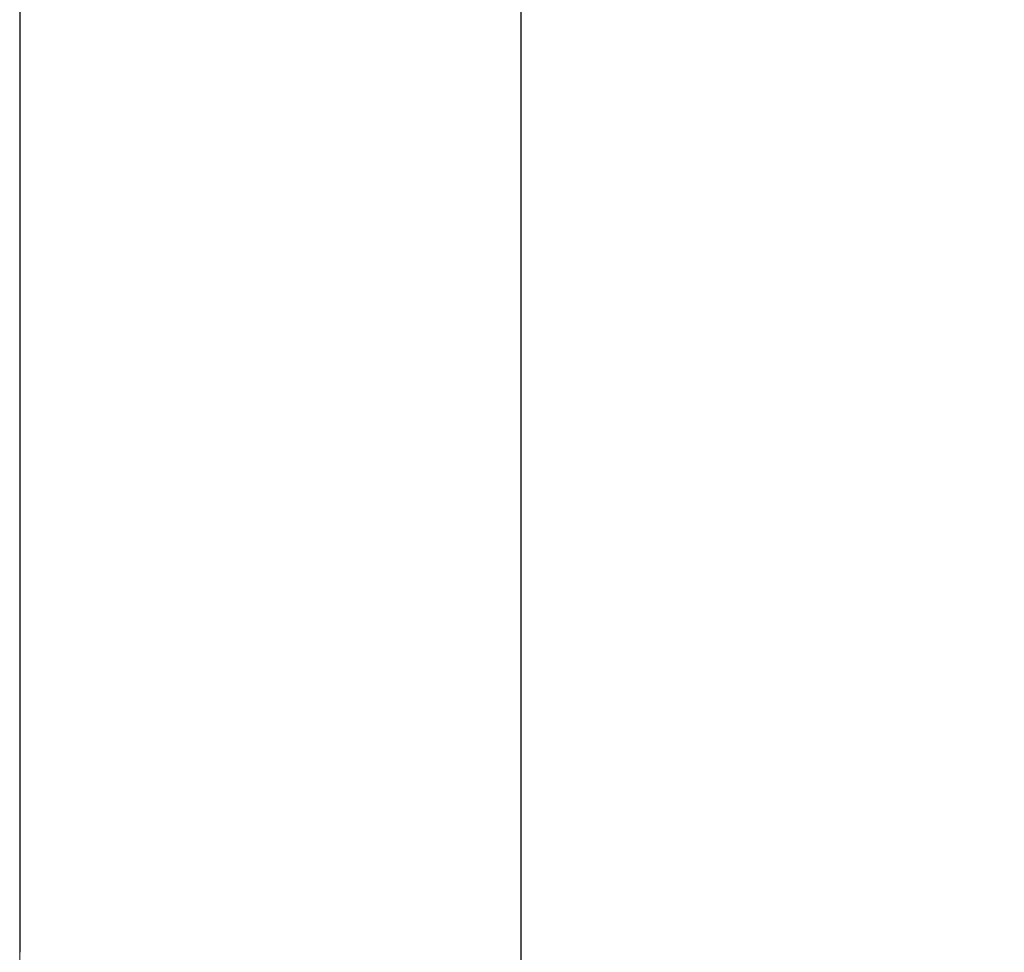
# Model space of a CAD drawing. Header units: millimetres. Extents: x -543656 to -529918, y -2500 to 6290.
# Tile 52 of 58: x -532794 to -532499, y 1027 to 1306. Entities that reach past the tile are written whole.
import ezdxf

# ---------------------------------------------------------------- set-up
doc = ezdxf.new("R2010")
doc.units = ezdxf.units.MM
doc.header["$MEASUREMENT"] = 0
doc.linetypes.add('Wipeout_Contour', pattern=[1000, 0, -1000])
for name, color, linetype in [('4 - ZDIVO - STĚNY NOSNÉ.3D', 7, 'Continuous'), ('Otvory – Dveře', 7, 'Continuous'), ('Výplně - Povrchové', 7, 'Continuous')]:
    doc.layers.add(name, color=color, linetype=linetype)

# ---------------------------------------------------------------- blocks, each defined once
blk = doc.blocks.new('Řez_76', base_point=(-1697940.48, 0))
at = {"color": 254, "linetype": 'Wipeout_Contour', "lineweight": 0, "ltscale": 21310304.71538459}
blk.add_wipeout([(-532644.22, 2200), (-532794.22, 2200), (-532794.22, 1027), (-532784.22, 1027), (-532784.22, 1010), (-532755.37, 1010), (-532755.37, 1008.75), (-532755.23, 1008.75), (-532755.23, 1023.25), (-532754.14, 1025.9), (-532751.48, 1027), (-532748.83, 1025.9), (-532747.73, 1023.25), (-532747.73, 1008.75), (-532747.57, 1008.75), (-532747.57, 1010), (-532745.22, 1010), (-532745.22, 1003.09), (-532745.22, 996.91), (-532745.22, 990), (-532747.57, 990), (-532747.57, 991.25), (-532747.73, 991.25), (-532747.73, 988.76), (-532748.83, 986.02), (-532751.48, 984.88), (-532754.14, 986.02), (-532755.23, 988.76), (-532755.23, 991.25), (-532755.37, 991.25), (-532755.37, 990), (-532784.22, 990), (-532784.22, 973), (-532794.22, 973), (-532794.22, 927), (-532784.22, 927), (-532784.22, 873), (-532794.22, 873), (-532794.22, 0), (-532644.22, 0)], dxfattribs=at).dxf.layer = 'Výplně - Povrchové'
blk = doc.blocks.new('Řez_77', base_point=(-1697940.48, 0))
at = {"color": 254, "linetype": 'Wipeout_Contour', "lineweight": 0, "ltscale": 4253908.371621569}
blk.add_wipeout([(-532644.22, 0), (-531139.61, 0), (-531139.61, 1500), (-532019.22, 1500), (-532019.22, 2000), (-531139.61, 2000), (-531139.61, 2360), (-532644.22, 2360)], dxfattribs=at).dxf.layer = 'Výplně - Povrchové'
blk = doc.blocks.new('Řez_83', base_point=(-1697940.48, 0))
at = {"layer": 'Otvory – Dveře', "color": 7, "linetype": 'Continuous', "lineweight": 30}
blk.add_line((-532644.22, 2200), (-532644.22, 0), dxfattribs=at)
at = {"layer": 'Otvory – Dveře', "color": 181, "linetype": 'Continuous', "lineweight": 0, "true_color": 0x9e3eff}
blk.add_line((-532794.22, 2125), (-532794.22, 0), dxfattribs=at)
at = {"layer": 'Otvory – Dveře', "color": 5, "linetype": 'Continuous', "lineweight": 0, "true_color": 0x1c1cff}
for p in [(-532794.12, 1328.35), (-532794.12, 1027)]:
    blk.add_line(p, (-532794.12, 1062.5), dxfattribs=at)

msp = doc.modelspace()

# ---------------------------------------------------------------- block references
at = {"layer": '4 - ZDIVO - STĚNY NOSNÉ.3D', "lineweight": 0}
msp.add_blockref('Řez_76', (-1697940.48, 0), dxfattribs=at)

# ---------------------------------------------------------------- next in the draw order: block references
msp.add_blockref('Řez_77', (-1697940.48, 0), dxfattribs=at)

# ---------------------------------------------------------------- next in the draw order: block references
at = {"layer": 'Otvory – Dveře', "lineweight": 0}
msp.add_blockref('Řez_83', (-1697940.48, 0), dxfattribs=at)

doc.saveas('drawing.dxf')
